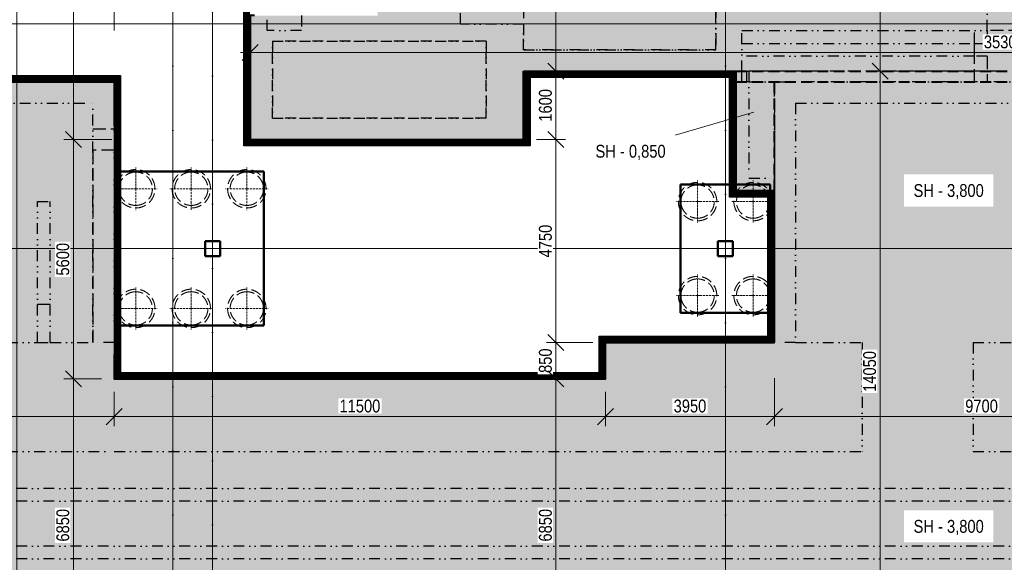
# Model space of a CAD drawing. Header units: millimetres. Extents: x -2694 to 670324, y -147023 to 76385.
# Tile 11 of 51: x 201124 to 224169, y 21149 to 33845. Entities that reach past the tile are written whole.
import ezdxf

# ---------------------------------------------------------------- set-up
doc = ezdxf.new("R2010")
doc.units = ezdxf.units.MM
doc.header["$LTSCALE"] = 10
for name, pattern in [('A_CARA_07', [7, 5, -2]), ('Carkovana 0.5x', [0.14, 0.1, -0.04]), ('Cerchovana 2x', [0.5, 0.3, -0.1, 0, -0.1]), ('DASHDOT', [25.4, 12.7, -6.35, 0, -6.35]), ('DASHED', [19.05, 12.7, -6.35]), ('DIVIDE', [31.75, 12.7, -6.35, 0, -6.35, 0, -6.35]), ('Teckovana', [0.06, 0, -0.06]), ('Čerchovaná 20mm', [3000, 2000, -500, 0, -500])]:
    doc.linetypes.add(name, pattern=pattern)
doc.layers.get('0').update_dxf_attribs({"lineweight": 20})
doc.layers.get('Defpoints').update_dxf_attribs({"lineweight": 20})
for name, color, linetype, lineweight in [('_A_OSY_HPFM', 253, 'DASHDOT', 13), ('A_KOTY', 7, 'Continuous', 13), ('CA_NEVHRA', 43, 'A_CARA_07', 20), ('CA_ZAKLADY25', 43, 'Continuous', 20)]:
    doc.layers.add(name, color=color, linetype=linetype, lineweight=lineweight)
doc.layers.add('A_SRAFY_ZB', color=7, linetype='Continuous', lineweight=13, true_color=0xc8c8c8, transparency=0.3)
doc.layers.add('B_PUD_ZAKLAD_TENKA_PODKLADNI_BETON_A_H.I.', color=7, linetype='Continuous', lineweight=30, true_color=0x05ff44)
doc.layers.add('B_PUD_ZAKLAD_TUCNA_ZAKLAD_SPARA', color=7, linetype='Continuous', lineweight=40, true_color=0xff054b)
doc.layers.add('Rastr', color=252, linetype='Teckovana', lineweight=20, plot=False)
doc.layers.add('Standard', color=131, linetype='Continuous', lineweight=20, transparency=0.25)
doc.styles.add('KÓTY', font='ARIALN.TTF')
doc.dimstyles.new('INPROS - 150', dxfattribs={"dimscale": 150, "dimtxt": 2, "dimasz": 2.5, "dimexe": 1.5, "dimexo": 2, "dimtad": 1, "dimdec": 0, "dimrnd": 5, "dimtxsty": 'KÓTY', "dimblk": 'OBLIQUE', "dimcen": 2.5, "dimdle": 1.5, "dimadec": 0, "dimazin": 0, "dimtfac": 1, "dimtdec": 0, "dimtmove": 2, "dimatfit": 3, "dimldrblk": 'OBLIQUE', "dimfxl": 6, "dimfxlon": 1, "dimtfill": 1, "dimlwd": -1, "dimlwe": -1, "dimarcsym": 0})

# ---------------------------------------------------------------- blocks, each defined once
blk = doc.blocks.new('OSY_HPFM')
at = {"layer": '_A_OSY_HPFM', "color": 7, "linetype": 'Čerchovaná 20mm', "lineweight": 9, "ltscale": 0.05, "transparency": 33554641}
for p, q in [((204705, -1496), (204705, 75185)), ((205640, -226), (205640, 75185)), ((217640, -1496), (217640, 75185)), ((-1494, 33750), (294943, 33750)), ((-1494, 28490), (294943, 28490))]:
    blk.add_line(p, q, dxfattribs=at)
blk = doc.blocks.new('zaklady hpfm')
at = {"layer": 'CA_ZAKLADY25', "color": 8, "lineweight": 50, "true_color": 0x7b7b7b}
for p, q in [((206840, 30290), (203440, 30290)), ((203440, 30290), (203440, 26690)), ((203440, 26690), (203440, 30290)), ((203440, 30290), (206840, 30290)), ((206840, 26690), (206840, 30290)), ((206840, 30290), (206840, 26690)), ((218690, 29990), (216590, 29990)), ((216590, 29990), (216590, 26990)), ((216590, 26990), (216590, 29990)), ((216590, 29990), (218690, 29990)), ((218690, 26990), (218690, 29990)), ((218690, 29990), (218690, 26990)), ((205465, 28665), (205815, 28665)), ((205465, 28315), (205465, 28665)), ((205815, 28665), (205465, 28665)), ((205465, 28665), (205465, 28315)), ((205815, 28665), (205815, 28315)), ((205815, 28315), (205815, 28665)), ((217465, 28665), (217815, 28665)), ((217465, 28315), (217465, 28665)), ((217815, 28665), (217465, 28665)), ((217465, 28665), (217465, 28315)), ((217815, 28665), (217815, 28315)), ((217815, 28315), (217815, 28665)), ((205815, 28315), (205465, 28315)), ((205465, 28315), (205815, 28315)), ((217815, 28315), (217465, 28315)), ((217465, 28315), (217815, 28315)), ((216590, 26990), (218690, 26990)), ((218690, 26990), (216590, 26990)), ((203440, 26690), (206840, 26690)), ((206840, 26690), (203440, 26690))]:
    blk.add_line(p, q, dxfattribs=at)
blk = doc.blocks.new('rastr jirka netisk')
at = {"layer": 'Rastr', "linetype": 'Cerchovana 2x', "lineweight": 5, "transparency": 33554508}
for p, q in [((204705, 260892), (204705, 199255)), ((205640, 260892), (205640, 199255)), ((217640, 260892), (217640, 199255)), ((300474, 218998), (185603, 218998)), ((300474, 213738), (185603, 213738))]:
    blk.add_line(p, q, dxfattribs=at)
blk = doc.blocks.new('PILOTY')
at = {"layer": 'CA_NEVHRA', "color": 8, "true_color": 0x7b7b7b}
for p, q in [((203840, -171805), (203840, -171305)), ((205140, -171805), (205140, -171305)), ((206440, -171805), (206440, -171305)), ((216990, -172105), (216990, -171605)), ((218290, -172105), (218290, -171605)), ((203840, -171805), (203340, -171805)), ((203840, -171805), (203840, -172305)), ((203840, -171805), (204340, -171805)), ((205140, -171805), (204640, -171805)), ((205140, -171805), (205140, -172105)), ((205140, -171805), (205640, -171805)), ((206440, -171805), (205940, -171805)), ((206440, -171805), (206440, -172305)), ((206440, -171805), (206940, -171805)), ((205140, -172105), (205140, -172305)), ((216990, -172105), (216490, -172105)), ((216990, -172105), (216990, -172605)), ((216990, -172105), (217040, -172105)), ((217040, -172105), (217490, -172105)), ((218240, -172105), (217790, -172105)), ((218290, -172105), (218240, -172105)), ((218290, -172105), (218290, -172605)), ((218290, -172105), (218790, -172105)), ((216990, -174305), (216990, -173805)), ((218290, -174305), (218290, -173805)), ((203840, -174605), (203840, -174105)), ((205140, -174305), (205140, -174105)), ((206440, -174605), (206440, -174105)), ((205140, -174605), (205140, -174305)), ((216990, -174305), (216490, -174305)), ((216990, -174305), (217040, -174305)), ((216990, -174305), (216990, -174805)), ((217040, -174305), (217490, -174305)), ((218240, -174305), (217790, -174305)), ((218290, -174305), (218240, -174305)), ((218290, -174305), (218290, -174805)), ((218290, -174305), (218790, -174305)), ((203840, -174605), (203340, -174605)), ((203840, -174605), (203840, -175105)), ((203840, -174605), (204340, -174605)), ((205140, -174605), (204640, -174605)), ((205140, -174605), (205140, -175105)), ((205140, -174605), (205640, -174605)), ((206440, -174605), (205940, -174605)), ((206440, -174605), (206940, -174605)), ((206440, -174605), (206440, -175105))]:
    blk.add_line(p, q, dxfattribs=at)
at = {"layer": 'CA_NEVHRA', "color": 8, "ltscale": 5, "true_color": 0x7b7b7b}
for centre, radius, start, end in [((203840, -171805), 450, 0, 180), ((203840, -171805), 450, 0, 180), ((203840, -171805), 390, 90, 270), ((203840, -171805), 390, 90, 270), ((203840, -171805), 390, 270, 90), ((203840, -171805), 390, 270, 90), ((205140, -171805), 450, 0, 180), ((205140, -171805), 450, 0, 180), ((205140, -171805), 390, 90, 270), ((205140, -171805), 390, 90, 270), ((205140, -171805), 390, 270, 90), ((205140, -171805), 390, 270, 90), ((206440, -171805), 450, 0, 180), ((206440, -171805), 450, 0, 180), ((206440, -171805), 390, 90, 270), ((206440, -171805), 390, 90, 270), ((206440, -171805), 390, 270, 90), ((206440, -171805), 390, 270, 90), ((216990, -172105), 450, 0, 180), ((216990, -172105), 450, 0, 180), ((218290, -172105), 450, 0, 180), ((218290, -172105), 450, 0, 180), ((203840, -171805), 450, 180, 0), ((203840, -171805), 450, 180, 0), ((205140, -171805), 450, 180, 0), ((205140, -171805), 450, 180, 0), ((206440, -171805), 450, 180, 0), ((206440, -171805), 450, 180, 0), ((216990, -172105), 390, 90, 270), ((216990, -172105), 390, 90, 270), ((216990, -172105), 390, 270, 90), ((216990, -172105), 390, 270, 90), ((218290, -172105), 390, 90, 270), ((218290, -172105), 390, 90, 270), ((218290, -172105), 390, 270, 90), ((218290, -172105), 390, 270, 90), ((216990, -172105), 450, 180, 0), ((216990, -172105), 450, 180, 0), ((218290, -172105), 450, 180, 0), ((218290, -172105), 450, 180, 0), ((216990, -174305), 450, 0, 180), ((216990, -174305), 450, 0, 180), ((216990, -174305), 390, 90, 270), ((216990, -174305), 390, 90, 270), ((216990, -174305), 390, 270, 90), ((216990, -174305), 390, 270, 90), ((218290, -174305), 450, 0, 180), ((218290, -174305), 450, 0, 180), ((218290, -174305), 390, 90, 270), ((218290, -174305), 390, 90, 270), ((218290, -174305), 390, 270, 90), ((218290, -174305), 390, 270, 90), ((203840, -174605), 450, 0, 180), ((203840, -174605), 450, 0, 180), ((203840, -174605), 390, 90, 270), ((203840, -174605), 390, 90, 270), ((203840, -174605), 390, 270, 90), ((203840, -174605), 390, 270, 90), ((205140, -174605), 450, 0, 180), ((205140, -174605), 450, 0, 180), ((205140, -174605), 390, 90, 270), ((205140, -174605), 390, 90, 270), ((205140, -174605), 390, 270, 90), ((205140, -174605), 390, 270, 90), ((206440, -174605), 450, 0, 180), ((206440, -174605), 450, 0, 180), ((206440, -174605), 390, 90, 270), ((206440, -174605), 390, 90, 270), ((206440, -174605), 390, 270, 90), ((206440, -174605), 390, 270, 90), ((216990, -174305), 450, 180, 0), ((216990, -174305), 450, 180, 0), ((218290, -174305), 450, 180, 0), ((218290, -174305), 450, 180, 0), ((203840, -174605), 450, 180, 0), ((203840, -174605), 450, 180, 0), ((205140, -174605), 450, 180, 0), ((205140, -174605), 450, 180, 0), ((206440, -174605), 450, 180, 0), ((206440, -174605), 450, 180, 0)]:
    blk.add_arc(centre, radius, start, end, dxfattribs=at)
blk = doc.blocks.new('tvar betonu')
at = {"layer": 'Standard', "color": 13, "linetype": 'DIVIDE', "lineweight": 25, "ltscale": 2, "true_color": 0xff5252, "transparency": 33554687}
for p, q in [((223769, 33590), (223769, 36240)), ((211439, 33740), (211439, 36040)), ((212919, 36040), (212919, 33740)), ((217419, 33140), (217419, 34140)), ((217419, 34140), (217419, 33140)), ((206519, 33940), (206519, 31040)), ((206919, 33590), (206919, 33940)), ((207719, 33940), (207719, 33590)), ((212919, 33740), (211439, 33740)), ((212919, 33740), (212919, 33140)), ((212919, 33140), (212919, 33740)), ((207719, 33590), (206919, 33590)), ((218028, 32640), (218028, 33590)), ((218028, 33590), (223769, 33590)), ((223469, 33290), (223469, 33590)), ((223769, 33590), (223769, 32990)), ((207039, 31540), (207039, 33340)), ((207039, 33340), (212039, 33340)), ((207039, 33340), (207039, 31540)), ((212039, 33340), (207039, 33340)), ((212039, 33340), (212039, 31540)), ((212039, 31540), (212039, 33340)), ((218028, 33290), (223469, 33290)), ((212919, 33140), (217419, 33140)), ((217419, 33140), (212919, 33140)), ((223469, 32990), (218028, 32990)), ((223769, 32990), (223469, 32990)), ((212919, 31040), (212919, 32640)), ((218028, 32640), (212919, 32640)), ((217890, 30141), (217890, 32640)), ((218028, 32640), (218190, 32640)), ((218190, 32640), (218190, 30141)), ((202837, 32391), (194137, 32391)), ((202837, 32392), (203337, 32392)), ((203337, 32392), (203337, 26291)), ((218190, 32391), (218788, 32391)), ((218788, 30141), (218788, 32391)), ((218788, 32391), (219286, 32391)), ((227986, 32391), (219286, 32391)), ((194137, 31891), (202837, 31891)), ((202837, 26291), (202837, 31891)), ((219286, 31891), (219286, 26291)), ((219286, 31891), (227986, 31891)), ((212039, 31540), (207039, 31540)), ((207039, 31540), (212039, 31540)), ((206519, 31040), (212919, 31040)), ((217890, 29841), (217890, 30141)), ((218190, 30141), (218790, 30141)), ((218790, 30141), (218790, 29841)), ((218790, 29841), (217890, 29841)), ((218788, 26291), (218788, 29841)), ((201537, 26291), (201537, 29592)), ((201537, 29592), (201837, 29592)), ((201837, 26291), (201837, 29592)), ((198287, 26291), (201537, 26291)), ((201537, 26291), (201837, 26291)), ((201837, 26291), (202837, 26291)), ((203337, 26291), (202837, 26291)), ((203337, 26291), (203337, 25441)), ((214837, 26291), (214837, 25441)), ((214837, 26291), (218788, 26291)), ((219286, 26291), (218788, 26291)), ((219286, 26291), (220840, 26291)), ((220840, 26291), (220840, 23741)), ((223440, 26291), (223440, 23741)), ((223440, 26291), (226686, 26291)), ((214837, 25441), (203337, 25441)), ((198287, 23741), (203337, 23741)), ((203337, 23741), (214837, 23741)), ((214837, 23741), (220840, 23741)), ((223440, 23741), (228486, 23741)), ((287051, 22877), (193605, 22877)), ((287051, 22577), (193605, 22577)), ((287051, 21527), (193605, 21527)), ((287051, 21227), (193605, 21227))]:
    blk.add_line(p, q, dxfattribs=at)
at = {"layer": 'Standard', "color": 13, "linetype": 'Carkovana 0.5x', "lineweight": 25, "ltscale": 300, "true_color": 0xff5252, "transparency": 33554687}
for p, q in [((224569, 33590), (223769, 33590)), ((223469, 33290), (223769, 33290)), ((223469, 32990), (223469, 33290)), ((223469, 32391), (223469, 32990)), ((223769, 32990), (223769, 32391)), ((218028, 32391), (218028, 32640)), ((218135, 32640), (218135, 32391)), ((224169, 32640), (218190, 32640)), ((202837, 32391), (203337, 32391)), ((217890, 32391), (218028, 32391)), ((218190, 32391), (218028, 32391)), ((218790, 32391), (218790, 30141)), ((202837, 31291), (203337, 31291)), ((202837, 30791), (202837, 26291)), ((203337, 30791), (202837, 30791)), ((218788, 29841), (218788, 30141)), ((201537, 27191), (201837, 27191))]:
    blk.add_line(p, q, dxfattribs=at)
blk = doc.blocks.new('_Oblique')
at = {"color": 0, "linetype": 'ByBlock', "lineweight": -2}
blk.add_line((-0.5, -0.5), (0.5, 0.5), dxfattribs=at)
blk = doc.blocks.new('*D75')
at = {"layer": 'A_KOTY', "color": 0, "transparency": 16777216}
for p, q in [((193638, 25457), (193638, 24332)), ((203337, 25141), (203337, 24332)), ((193413, 24557), (203562, 24557))]:
    blk.add_line(p, q, dxfattribs=at)
at = {"layer": 'Defpoints', "color": 0, "transparency": 16777216}
for p in [(193638, 26291), (203337, 25441), (203337, 24557)]:
    blk.add_point(p, dxfattribs=at)
at = {"layer": 'A_KOTY', "color": 0, "transparency": 16777216, "xscale": 375, "yscale": 375, "zscale": 375, "rotation": 180}
blk.add_blockref('_Oblique', (193638, 24557), dxfattribs=at)
at = {"layer": 'A_KOTY', "color": 0, "transparency": 16777216, "xscale": 375, "yscale": 375, "zscale": 375}
blk.add_blockref('_Oblique', (203337, 24557), dxfattribs=at)
at = {"layer": 'A_KOTY', "color": 0, "transparency": 16777216, "insert": (198487, 24804), "char_height": 300, "attachment_point": 5, "style": 'KÓTY', "bg_fill": 3, "box_fill_scale": 1.1, "bg_fill_color": 256, "bg_fill_true_color": 13158600, "bg_fill_transparency": 0}
blk.add_mtext('9700', dxfattribs=at)
blk = doc.blocks.new('*D77')
at = {"layer": 'A_KOTY', "color": 0, "transparency": 16777216}
for p, q in [((203337, 25141), (203337, 24332)), ((214837, 25141), (214837, 24332)), ((203112, 24557), (215062, 24557))]:
    blk.add_line(p, q, dxfattribs=at)
at = {"layer": 'Defpoints', "color": 0, "transparency": 16777216}
for p in [(203337, 25441), (214837, 25441), (214837, 24557)]:
    blk.add_point(p, dxfattribs=at)
at = {"layer": 'A_KOTY', "color": 0, "transparency": 16777216, "xscale": 375, "yscale": 375, "zscale": 375, "rotation": 180}
blk.add_blockref('_Oblique', (203337, 24557), dxfattribs=at)
at = {"layer": 'A_KOTY', "color": 0, "transparency": 16777216, "xscale": 375, "yscale": 375, "zscale": 375}
blk.add_blockref('_Oblique', (214837, 24557), dxfattribs=at)
at = {"layer": 'A_KOTY', "color": 0, "transparency": 16777216, "insert": (209087, 24804), "char_height": 300, "attachment_point": 5, "style": 'KÓTY', "bg_fill": 3, "box_fill_scale": 1.1, "bg_fill_color": 256, "bg_fill_true_color": 13158600, "bg_fill_transparency": 0}
blk.add_mtext('11500', dxfattribs=at)
blk = doc.blocks.new('*D78')
at = {"layer": 'A_KOTY', "color": 0, "transparency": 16777216}
for p, q in [((218788, 25457), (218788, 24332)), ((214837, 25141), (214837, 24332)), ((214612, 24557), (219013, 24557))]:
    blk.add_line(p, q, dxfattribs=at)
at = {"layer": 'Defpoints', "color": 0, "transparency": 16777216}
for p in [(218788, 26291), (214837, 25441), (218788, 24557)]:
    blk.add_point(p, dxfattribs=at)
at = {"layer": 'A_KOTY', "color": 0, "transparency": 16777216, "xscale": 375, "yscale": 375, "zscale": 375, "rotation": 180}
blk.add_blockref('_Oblique', (214837, 24557), dxfattribs=at)
at = {"layer": 'A_KOTY', "color": 0, "transparency": 16777216, "xscale": 375, "yscale": 375, "zscale": 375}
blk.add_blockref('_Oblique', (218788, 24557), dxfattribs=at)
at = {"layer": 'A_KOTY', "color": 0, "transparency": 16777216, "insert": (216812, 24804), "char_height": 300, "attachment_point": 5, "style": 'KÓTY', "bg_fill": 3, "box_fill_scale": 1.1, "bg_fill_color": 256, "bg_fill_true_color": 13158600, "bg_fill_transparency": 0}
blk.add_mtext('3950', dxfattribs=at)
blk = doc.blocks.new('*D79')
at = {"layer": 'A_KOTY', "color": 0, "transparency": 16777216}
for p, q in [((218788, 25457), (218788, 24332)), ((228486, 25174), (228486, 24332)), ((218563, 24557), (228711, 24557))]:
    blk.add_line(p, q, dxfattribs=at)
at = {"layer": 'Defpoints', "color": 0, "transparency": 16777216}
for p in [(218788, 26291), (228486, 25474), (228486, 24557)]:
    blk.add_point(p, dxfattribs=at)
at = {"layer": 'A_KOTY', "color": 0, "transparency": 16777216, "xscale": 375, "yscale": 375, "zscale": 375, "rotation": 180}
blk.add_blockref('_Oblique', (218788, 24557), dxfattribs=at)
at = {"layer": 'A_KOTY', "color": 0, "transparency": 16777216, "xscale": 375, "yscale": 375, "zscale": 375}
blk.add_blockref('_Oblique', (228486, 24557), dxfattribs=at)
at = {"layer": 'A_KOTY', "color": 0, "transparency": 16777216, "insert": (223637, 24804), "char_height": 300, "attachment_point": 5, "style": 'KÓTY', "bg_fill": 3, "box_fill_scale": 1.1, "bg_fill_color": 256, "bg_fill_true_color": 13158600, "bg_fill_transparency": 0}
blk.add_mtext('9700', dxfattribs=at)
blk = doc.blocks.new('*D88')
at = {"layer": 'A_KOTY', "color": 0, "transparency": 16777216}
for p, q in [((202380, 30815), (202380, 59144)), ((203280, 58919), (202155, 58919)), ((203280, 31040), (202155, 31040))]:
    blk.add_line(p, q, dxfattribs=at)
at = {"layer": 'Defpoints', "color": 0, "transparency": 16777216}
for p in [(202380, 58919), (206619, 58919), (206519, 31040)]:
    blk.add_point(p, dxfattribs=at)
at = {"layer": 'A_KOTY', "color": 0, "transparency": 16777216, "xscale": 375, "yscale": 375, "zscale": 375}
for p, rotation in [((202380, 58919), 90), ((202380, 31040), 270)]:
    blk.add_blockref('_Oblique', p, dxfattribs=dict(at, rotation=rotation))
at = {"layer": 'A_KOTY', "color": 0, "transparency": 16777216, "insert": (202134, 44979), "char_height": 300, "attachment_point": 5, "rotation": 90, "style": 'KÓTY', "bg_fill": 3, "box_fill_scale": 1.1, "bg_fill_color": 256, "bg_fill_true_color": 13158600, "bg_fill_transparency": 0}
blk.add_mtext('27880', dxfattribs=at)
blk = doc.blocks.new('*D89')
at = {"layer": 'A_KOTY', "color": 0, "transparency": 16777216}
for p, q in [((202380, 31265), (202380, 25216)), ((203280, 31040), (202155, 31040)), ((203037, 25441), (202155, 25441))]:
    blk.add_line(p, q, dxfattribs=at)
at = {"layer": 'Defpoints', "color": 0, "transparency": 16777216}
for p in [(206519, 31040), (202380, 25441), (203337, 25441)]:
    blk.add_point(p, dxfattribs=at)
at = {"layer": 'A_KOTY', "color": 0, "transparency": 16777216, "xscale": 375, "yscale": 375, "zscale": 375}
for p, rotation in [((202380, 31040), 90), ((202380, 25441), 270)]:
    blk.add_blockref('_Oblique', p, dxfattribs=dict(at, rotation=rotation))
at = {"layer": 'A_KOTY', "color": 0, "transparency": 16777216, "insert": (202134, 28240), "char_height": 300, "attachment_point": 5, "rotation": 90, "style": 'KÓTY', "bg_fill": 3, "box_fill_scale": 1.1, "bg_fill_color": 256, "bg_fill_true_color": 13158600, "bg_fill_transparency": 0}
blk.add_mtext('5600', dxfattribs=at)
blk = doc.blocks.new('*D111')
at = {"layer": 'A_KOTY', "color": 0, "transparency": 16777216}
for p, q in [((213676, 37925), (213676, 32415)), ((213676, 37700), (213901, 37700)), ((213219, 32640), (213901, 32640))]:
    blk.add_line(p, q, dxfattribs=at)
at = {"layer": 'Defpoints', "color": 0, "transparency": 16777216}
for p in [(213676, 37700), (212919, 32640), (213676, 32640)]:
    blk.add_point(p, dxfattribs=at)
at = {"layer": 'A_KOTY', "color": 0, "transparency": 16777216, "xscale": 375, "yscale": 375, "zscale": 375}
for p, rotation in [((213676, 37700), 90), ((213676, 32640), 270)]:
    blk.add_blockref('_Oblique', p, dxfattribs=dict(at, rotation=rotation))
at = {"layer": 'A_KOTY', "color": 0, "transparency": 16777216, "insert": (213429, 35170), "char_height": 300, "attachment_point": 5, "rotation": 90, "style": 'KÓTY', "bg_fill": 3, "box_fill_scale": 1.1, "bg_fill_color": 256, "bg_fill_true_color": 13158600, "bg_fill_transparency": 0}
blk.add_mtext('5060', dxfattribs=at)
blk = doc.blocks.new('*D112')
at = {"layer": 'A_KOTY', "color": 0, "transparency": 16777216}
for p, q in [((213676, 32865), (213676, 30815)), ((213219, 32640), (213901, 32640)), ((213219, 31040), (213901, 31040))]:
    blk.add_line(p, q, dxfattribs=at)
at = {"layer": 'Defpoints', "color": 0, "transparency": 16777216}
for p in [(212919, 32640), (212919, 31040), (213676, 31040)]:
    blk.add_point(p, dxfattribs=at)
at = {"layer": 'A_KOTY', "color": 0, "transparency": 16777216, "xscale": 375, "yscale": 375, "zscale": 375}
for p, rotation in [((213676, 32640), 90), ((213676, 31040), 270)]:
    blk.add_blockref('_Oblique', p, dxfattribs=dict(at, rotation=rotation))
at = {"layer": 'A_KOTY', "color": 0, "transparency": 16777216, "insert": (213429, 31840), "char_height": 300, "attachment_point": 5, "rotation": 90, "style": 'KÓTY', "bg_fill": 3, "box_fill_scale": 1.1, "bg_fill_color": 256, "bg_fill_true_color": 13158600, "bg_fill_transparency": 0}
blk.add_mtext('1600', dxfattribs=at)
blk = doc.blocks.new('*D113')
at = {"layer": 'A_KOTY', "color": 0, "transparency": 16777216}
for p, q in [((213676, 31265), (213676, 26066)), ((213219, 31040), (213901, 31040)), ((214537, 26291), (213451, 26291))]:
    blk.add_line(p, q, dxfattribs=at)
at = {"layer": 'Defpoints', "color": 0, "transparency": 16777216}
for p in [(212919, 31040), (213676, 26291), (214837, 26291)]:
    blk.add_point(p, dxfattribs=at)
at = {"layer": 'A_KOTY', "color": 0, "transparency": 16777216, "xscale": 375, "yscale": 375, "zscale": 375}
for p, rotation in [((213676, 31040), 90), ((213676, 26291), 270)]:
    blk.add_blockref('_Oblique', p, dxfattribs=dict(at, rotation=rotation))
at = {"layer": 'A_KOTY', "color": 0, "transparency": 16777216, "insert": (213429, 28665), "char_height": 300, "attachment_point": 5, "rotation": 90, "style": 'KÓTY', "bg_fill": 3, "box_fill_scale": 1.1, "bg_fill_color": 256, "bg_fill_true_color": 13158600, "bg_fill_transparency": 0}
blk.add_mtext('4750', dxfattribs=at)
blk = doc.blocks.new('*D114')
at = {"layer": 'A_KOTY', "color": 0, "transparency": 16777216}
for p, q in [((213676, 26516), (213676, 25216)), ((214537, 26291), (213451, 26291)), ((214537, 25441), (213451, 25441))]:
    blk.add_line(p, q, dxfattribs=at)
at = {"layer": 'Defpoints', "color": 0, "transparency": 16777216}
for p in [(214837, 26291), (213676, 25441), (214837, 25441)]:
    blk.add_point(p, dxfattribs=at)
at = {"layer": 'A_KOTY', "color": 0, "transparency": 16777216, "xscale": 375, "yscale": 375, "zscale": 375}
for p, rotation in [((213676, 26291), 90), ((213676, 25441), 270)]:
    blk.add_blockref('_Oblique', p, dxfattribs=dict(at, rotation=rotation))
at = {"layer": 'A_KOTY', "color": 0, "transparency": 16777216, "insert": (213429, 25866), "char_height": 300, "attachment_point": 5, "rotation": 90, "style": 'KÓTY', "bg_fill": 3, "box_fill_scale": 1.1, "bg_fill_color": 256, "bg_fill_true_color": 13158600, "bg_fill_transparency": 0}
blk.add_mtext('850', dxfattribs=at)
blk = doc.blocks.new('*D115')
at = {"layer": 'A_KOTY', "color": 0, "transparency": 16777216}
for p, q in [((213676, 25666), (213676, 18366)), ((214537, 25441), (213451, 25441)), ((214576, 18591), (213451, 18591))]:
    blk.add_line(p, q, dxfattribs=at)
at = {"layer": 'Defpoints', "color": 0, "transparency": 16777216}
for p in [(214837, 25441), (213676, 18591), (217640, 18591)]:
    blk.add_point(p, dxfattribs=at)
at = {"layer": 'A_KOTY', "color": 0, "transparency": 16777216, "xscale": 375, "yscale": 375, "zscale": 375}
for p, rotation in [((213676, 25441), 90), ((213676, 18591), 270)]:
    blk.add_blockref('_Oblique', p, dxfattribs=dict(at, rotation=rotation))
at = {"layer": 'A_KOTY', "color": 0, "transparency": 16777216, "insert": (213429, 22016), "char_height": 300, "attachment_point": 5, "rotation": 90, "style": 'KÓTY', "bg_fill": 3, "box_fill_scale": 1.1, "bg_fill_color": 256, "bg_fill_true_color": 13158600, "bg_fill_transparency": 0}
blk.add_mtext('6850', dxfattribs=at)
blk = doc.blocks.new('*D146')
at = {"layer": 'A_KOTY', "color": 0, "transparency": 16777216}
for p, q in [((206519, 32176), (206519, 33301)), ((241819, 32176), (241819, 33301)), ((206294, 33076), (242044, 33076))]:
    blk.add_line(p, q, dxfattribs=at)
at = {"layer": 'Defpoints', "color": 0, "transparency": 16777216}
for p in [(241819, 33076), (206519, 31040), (241819, 31040)]:
    blk.add_point(p, dxfattribs=at)
at = {"layer": 'A_KOTY', "color": 0, "transparency": 16777216, "xscale": 375, "yscale": 375, "zscale": 375, "rotation": 180}
blk.add_blockref('_Oblique', (206519, 33076), dxfattribs=at)
at = {"layer": 'A_KOTY', "color": 0, "transparency": 16777216, "xscale": 375, "yscale": 375, "zscale": 375}
blk.add_blockref('_Oblique', (241819, 33076), dxfattribs=at)
at = {"layer": 'A_KOTY', "color": 0, "transparency": 16777216, "insert": (224169, 33323), "char_height": 300, "attachment_point": 5, "style": 'KÓTY', "bg_fill": 3, "box_fill_scale": 1.1, "bg_fill_color": 256, "bg_fill_true_color": 13158600, "bg_fill_transparency": 0}
blk.add_mtext('35300', dxfattribs=at)
blk = doc.blocks.new('*D158')
at = {"layer": 'A_KOTY', "color": 0, "transparency": 16777216}
for p, q in [((221265, 37925), (221265, 32415)), ((222165, 37700), (221040, 37700)), ((222165, 32640), (221040, 32640))]:
    blk.add_line(p, q, dxfattribs=at)
at = {"layer": 'Defpoints', "color": 0, "transparency": 16777216}
for p in [(222619, 37700), (221265, 32640), (223639, 32640)]:
    blk.add_point(p, dxfattribs=at)
at = {"layer": 'A_KOTY', "color": 0, "transparency": 16777216, "xscale": 375, "yscale": 375, "zscale": 375}
for p, rotation in [((221265, 37700), 90), ((221265, 32640), 270)]:
    blk.add_blockref('_Oblique', p, dxfattribs=dict(at, rotation=rotation))
at = {"layer": 'A_KOTY', "color": 0, "transparency": 16777216, "insert": (221018, 35170), "char_height": 300, "attachment_point": 5, "rotation": 90, "style": 'KÓTY', "bg_fill": 3, "box_fill_scale": 1.1, "bg_fill_color": 256, "bg_fill_true_color": 13158600, "bg_fill_transparency": 0}
blk.add_mtext('5060', dxfattribs=at)
blk = doc.blocks.new('*D159')
at = {"layer": 'A_KOTY', "color": 0, "transparency": 16777216}
for p, q in [((221265, 32865), (221265, 18366)), ((222165, 32640), (221040, 32640)), ((222165, 18591), (221040, 18591))]:
    blk.add_line(p, q, dxfattribs=at)
at = {"layer": 'Defpoints', "color": 0, "transparency": 16777216}
for p in [(223639, 32640), (221265, 18591), (224241, 18591)]:
    blk.add_point(p, dxfattribs=at)
at = {"layer": 'A_KOTY', "color": 0, "transparency": 16777216, "xscale": 375, "yscale": 375, "zscale": 375}
for p, rotation in [((221265, 32640), 90), ((221265, 18591), 270)]:
    blk.add_blockref('_Oblique', p, dxfattribs=dict(at, rotation=rotation))
at = {"layer": 'A_KOTY', "color": 0, "transparency": 16777216, "insert": (221018, 25615), "char_height": 300, "attachment_point": 5, "rotation": 90, "style": 'KÓTY', "bg_fill": 3, "box_fill_scale": 1.1, "bg_fill_color": 256, "bg_fill_true_color": 13158600, "bg_fill_transparency": 0}
blk.add_mtext('14050', dxfattribs=at)
blk = doc.blocks.new('*D167')
at = {"layer": 'A_KOTY', "color": 0, "transparency": 16777216}
for p, q in [((202380, 25666), (202380, 18366)), ((203037, 25441), (202155, 25441)), ((203280, 18591), (202155, 18591))]:
    blk.add_line(p, q, dxfattribs=at)
at = {"layer": 'Defpoints', "color": 0, "transparency": 16777216}
for p in [(203337, 25441), (202380, 18591), (204705, 18591)]:
    blk.add_point(p, dxfattribs=at)
at = {"layer": 'A_KOTY', "color": 0, "transparency": 16777216, "xscale": 375, "yscale": 375, "zscale": 375}
for p, rotation in [((202380, 25441), 90), ((202380, 18591), 270)]:
    blk.add_blockref('_Oblique', p, dxfattribs=dict(at, rotation=rotation))
at = {"layer": 'A_KOTY', "color": 0, "transparency": 16777216, "insert": (202134, 22016), "char_height": 300, "attachment_point": 5, "rotation": 90, "style": 'KÓTY', "bg_fill": 3, "box_fill_scale": 1.1, "bg_fill_color": 256, "bg_fill_true_color": 13158600, "bg_fill_transparency": 0}
blk.add_mtext('6850', dxfattribs=at)
blk = doc.blocks.new('*D234')
at = {"layer": 'A_KOTY', "color": 0, "transparency": 16777216}
for p, q in [((201059, 18366), (201059, 61245)), ((201959, 61020), (200834, 61020)), ((201959, 18591), (200834, 18591))]:
    blk.add_line(p, q, dxfattribs=at)
at = {"layer": 'Defpoints', "color": 0, "transparency": 16777216}
for p in [(201059, 61020), (202380, 61020), (202718, 18591)]:
    blk.add_point(p, dxfattribs=at)
at = {"layer": 'A_KOTY', "color": 0, "transparency": 16777216, "xscale": 375, "yscale": 375, "zscale": 375}
for p, rotation in [((201059, 61020), 90), ((201059, 18591), 270)]:
    blk.add_blockref('_Oblique', p, dxfattribs=dict(at, rotation=rotation))
at = {"layer": 'A_KOTY', "color": 0, "transparency": 16777216, "insert": (200813, 39805), "char_height": 300, "attachment_point": 5, "rotation": 90, "style": 'KÓTY', "bg_fill": 3, "box_fill_scale": 1.1, "bg_fill_color": 256, "bg_fill_true_color": 13158600, "bg_fill_transparency": 0}
blk.add_mtext('42430', dxfattribs=at)
blk = doc.blocks.new('*D240')
at = {"layer": 'A_KOTY', "color": 0, "transparency": 16777216}
for p, q in [((193638, 33592), (193638, 34717)), ((203337, 33592), (203337, 34717)), ((193413, 34492), (203562, 34492))]:
    blk.add_line(p, q, dxfattribs=at)
at = {"layer": 'Defpoints', "color": 0, "transparency": 16777216}
for p in [(203337, 34492), (193638, 32391), (203337, 32391)]:
    blk.add_point(p, dxfattribs=at)
at = {"layer": 'A_KOTY', "color": 0, "transparency": 16777216, "xscale": 375, "yscale": 375, "zscale": 375, "rotation": 180}
blk.add_blockref('_Oblique', (193638, 34492), dxfattribs=at)
at = {"layer": 'A_KOTY', "color": 0, "transparency": 16777216, "xscale": 375, "yscale": 375, "zscale": 375}
blk.add_blockref('_Oblique', (203337, 34492), dxfattribs=at)
at = {"layer": 'A_KOTY', "color": 0, "transparency": 16777216, "insert": (198487, 34739), "char_height": 300, "attachment_point": 5, "style": 'KÓTY', "bg_fill": 3, "box_fill_scale": 1.1, "bg_fill_color": 256, "bg_fill_true_color": 13158600, "bg_fill_transparency": 0}
blk.add_mtext('9700', dxfattribs=at)
blk = doc.blocks.new('*D242')
at = {"layer": 'A_KOTY', "color": 0, "transparency": 16777216}
for p, q in [((203337, 33592), (203337, 34717)), ((206519, 34240), (206519, 34717)), ((203112, 34492), (206744, 34492))]:
    blk.add_line(p, q, dxfattribs=at)
at = {"layer": 'Defpoints', "color": 0, "transparency": 16777216}
for p in [(206519, 34492), (206519, 33940), (203337, 32391)]:
    blk.add_point(p, dxfattribs=at)
at = {"layer": 'A_KOTY', "color": 0, "transparency": 16777216, "xscale": 375, "yscale": 375, "zscale": 375, "rotation": 180}
blk.add_blockref('_Oblique', (203337, 34492), dxfattribs=at)
at = {"layer": 'A_KOTY', "color": 0, "transparency": 16777216, "xscale": 375, "yscale": 375, "zscale": 375}
blk.add_blockref('_Oblique', (206519, 34492), dxfattribs=at)
at = {"layer": 'A_KOTY', "color": 0, "transparency": 16777216, "insert": (204928, 34739), "char_height": 300, "attachment_point": 5, "style": 'KÓTY', "bg_fill": 3, "box_fill_scale": 1.1, "bg_fill_color": 256, "bg_fill_true_color": 13158600, "bg_fill_transparency": 0}
blk.add_mtext('3185', dxfattribs=at)

msp = doc.modelspace()

# ---------------------------------------------------------------- hatches: boundary and pattern name
at = {"layer": 'A_SRAFY_ZB', "linetype": 'Continuous', "lineweight": -3}
for points in [[(238834.5, 36190), (238834.5, 37390), (238834.5, 37700), (235582, 37700), (230757, 37700), (224719.5, 37700), (224719.5, 37240), (222619.5, 37240), (222619.5, 37700), (217582, 37700), (212757, 37700), (209504.5, 37700), (209504.5, 37395), (209504.5, 36190), (209504.5, 33940), (208019.5, 33940), (206619.5, 33940), (206519.5, 33940), (206519.5, 31040), (212919.5, 31040), (212919.5, 32640), (217890, 32640), (229388.6, 32640), (235419.5, 32640), (235419.5, 31040), (241819.5, 31040), (241819.5, 33940), (241669.5, 33940), (240319.5, 33940), (238834.5, 33940)], [(288555, 25440.8), (276488.6, 25440.8), (276488.6, 26889.9), (276488.6, 29840), (276490.9, 32640), (266790, 32640), (266790, 29840.8), (266788.4, 26290), (263590.5, 26290.8), (263590.5, 25440.8), (252488.6, 25440.8), (252488.6, 32390), (242790, 32389.1), (242790, 26289.1), (239740, 26290.8), (239740, 25440.8), (228486.2, 25474.4), (228488.6, 26290.8), (228490, 29840), (228488.6, 32390.8), (218790, 32390.8), (218790, 29840.8), (218787.5, 26290.8), (214836.5, 26290.8), (214836.5, 25440.8), (203336.5, 25440.8), (203340, 26590.3), (203340, 30390.3), (203336.5, 32391.6), (193638, 32390.8), (193638, 26290.8), (189786.5, 26290.8), (189786.5, 23740.8), (192105, 23740.8), (192105, 18590.8), (288555, 18590.8)]]:
    msp.add_hatch(color=256, dxfattribs=at).paths.add_polyline_path(points)
h = msp.add_hatch(color=256, dxfattribs=at)
h.paths.add_polyline_path([(218790, 32390.8), (217890, 32390.8), (217890, 29840.8), (218790, 29840.8)])
h.paths.add_polyline_path([(229388.6, 32640), (217890, 32640), (217890, 32390.8), (229388.6, 32390.8)])
h.paths.add_polyline_path([(229388.6, 32390.8), (228488.6, 32390.8), (228488.6, 29840), (229388.6, 29840)])

# ---------------------------------------------------------------- linework, layer by layer
at = {"layer": 'A_KOTY'}
msp.add_lwpolyline([(216464.3, 31141.7), (218308.7, 31679)], dxfattribs=at)
at = {"layer": 'B_PUD_ZAKLAD_TENKA_PODKLADNI_BETON_A_H.I.', "transparency": 33554559, "const_width": 140}
msp.add_lwpolyline([(193488, 32465.8), (203411.5, 32465.8), (203411.5, 25515.8), (214761.5, 25515.8), (214761.5, 26365.8), (218712.5, 26363), (218712.5, 29765.8), (217815, 29765.8), (217815, 32565), (212994.5, 32565), (212994.5, 30965), (206444.5, 30965), (206444.5, 34090)], dxfattribs=at)
at = {"layer": 'B_PUD_ZAKLAD_TENKA_PODKLADNI_BETON_A_H.I.'}
msp.add_lwpolyline([(193488, 32540.8), (203486.5, 32540.8), (203486.5, 25590.8), (214686.5, 25590.8), (214686.5, 26440.9), (218637.5, 26438.1), (218637.5, 29690.8), (217740, 29690.8), (217740, 32490), (213069.5, 32490), (213069.5, 30890), (206369.5, 30890), (206369.5, 34090)], dxfattribs=at)
at = {"layer": 'B_PUD_ZAKLAD_TUCNA_ZAKLAD_SPARA'}
for points in [[(206619.5, 33940), (206519.5, 33940), (206519.5, 31040), (212919.5, 31040), (212919.5, 32640)], [(212919.5, 32640), (217890, 32640)], [(217890, 32390.8), (217890, 32640)], [(193638, 32390.8), (203336.5, 32391.6), (203340, 30390.3)], [(218787.5, 26290.8), (218790, 29840.8), (217890, 29840.8), (217890, 32390.8)], [(203340, 30390.3), (203340, 26590.3)], [(203340, 26590.3), (203336.5, 25440.8), (214836.5, 25440.8), (214836.5, 26290.8), (218787.5, 26290.8)]]:
    msp.add_lwpolyline(points, dxfattribs=at)
at = {"layer": 'B_PUD_ZAKLAD_TUCNA_ZAKLAD_SPARA', "linetype": 'DASHED', "ltscale": 2}
for points in [[(217890, 32640), (229388.6, 32640)], [(217890, 32390.8), (229388.6, 32390.8)], [(218790, 29840.8), (218790, 32390.8)]]:
    msp.add_lwpolyline(points, dxfattribs=at)

# ---------------------------------------------------------------- block references
at = {"layer": '_A_OSY_HPFM'}
msp.add_blockref('OSY_HPFM', (0, 0), dxfattribs=at)
at = {"layer": 'CA_NEVHRA'}
msp.add_blockref('PILOTY', (0, 201694.5), dxfattribs=at)
at = {"layer": 'CA_ZAKLADY25'}
msp.add_blockref('zaklady hpfm', (0, 0), dxfattribs=at)
at = {"layer": 'Rastr'}
msp.add_blockref('rastr jirka netisk', (0, -185247.8), dxfattribs=at)
at = {"layer": 'Standard', "color": 2}
msp.add_blockref('tvar betonu', (0, 0), dxfattribs=at)

# ---------------------------------------------------------------- next in the draw order: texts
at = {"layer": 'A_KOTY', "lineweight": 25, "transparency": 33554687, "char_height": 300, "attachment_point": 5, "style": 'KÓTY', "bg_fill": 3, "box_fill_scale": 1.75, "bg_fill_color": 256, "bg_fill_transparency": 0}
for s, insert in [('SH - 0,850', (215421.5, 30738.8)), ('SH - 3,800', (222867.5, 29820.6)), ('SH - 3,800', (222867.5, 21962.4))]:
    msp.add_mtext(s, dxfattribs=dict(at, insert=insert))

# ---------------------------------------------------------------- next in the draw order: dimensions: what is measured, and where the dimension line sits
at = {"layer": 'A_KOTY'}
for base, p1, p2, picture, middle in [((202380.4, 58919), (206519.5, 31040), (206619.5, 58919), '*D88', (202133.5, 44979.5)), ((213675.9, 32640), (213675.9, 37700), (212919.5, 32640), '*D111', (213429, 35170))]:
    dim = msp.add_linear_dim(base=base, p1=p1, p2=p2, angle=90, dimstyle='INPROS - 150', dxfattribs=at)
    dim.commit()
    dim.dimension.update_dxf_attribs({"geometry": picture, "text_midpoint": middle})
dim = msp.add_linear_dim(base=(203336.5373, 24556.6406), p1=(193637.9741, 26290.7934), p2=(203336.5373, 25440.7934), dimstyle='INPROS - 150', dxfattribs=at)
dim.commit()
dim.dimension.update_dxf_attribs({"geometry": '*D75', "text_midpoint": (198487.2557, 24803.5625)})

# ---------------------------------------------------------------- next in the draw order: dimensions: what is measured, and where the dimension line sits
dim = msp.add_linear_dim(base=(213675.9, 31040), p1=(212919.5, 32640), p2=(212919.5, 31040), angle=90, dimstyle='INPROS - 150', dxfattribs=at)
dim.commit()
dim.dimension.update_dxf_attribs({"geometry": '*D112', "text_midpoint": (213429, 31840)})
dim = msp.add_linear_dim(base=(214836.5, 24556.6), p1=(203336.5, 25440.8), p2=(214836.5, 25440.8), dimstyle='INPROS - 150', dxfattribs=at)
dim.commit()
dim.dimension.update_dxf_attribs({"geometry": '*D77', "text_midpoint": (209086.5, 24803.6)})

# ---------------------------------------------------------------- next in the draw order: dimensions: what is measured, and where the dimension line sits
dim = msp.add_linear_dim(base=(202380.4, 25440.8), p1=(206519.5, 31040), p2=(203336.5, 25440.8), angle=90, dimstyle='INPROS - 150', dxfattribs=at)
dim.commit()
dim.dimension.update_dxf_attribs({"geometry": '*D89', "text_midpoint": (202133.5, 28240.4)})
dim = msp.add_linear_dim(base=(218787.5, 24556.6), p1=(214836.5, 25440.8), p2=(218787.5, 26290.8), dimstyle='INPROS - 150', dxfattribs=at)
dim.commit()
dim.dimension.update_dxf_attribs({"geometry": '*D78', "text_midpoint": (216812, 24803.6)})

# ---------------------------------------------------------------- next in the draw order: dimensions: what is measured, and where the dimension line sits
for base, p1, p2, picture, middle in [((213675.9, 26290.8), (212919.5, 31040), (214836.5, 26290.8), '*D113', (213429, 28665.4)), ((202380.4, 18590.8), (203336.5, 25440.8), (204705, 18590.8), '*D167', (202133.5, 22015.8))]:
    dim = msp.add_linear_dim(base=base, p1=p1, p2=p2, angle=90, dimstyle='INPROS - 150', dxfattribs=at)
    dim.commit()
    dim.dimension.update_dxf_attribs({"geometry": picture, "text_midpoint": middle})
dim = msp.add_linear_dim(base=(228486.2, 24556.6), p1=(218787.5, 26290.8), p2=(228486.2, 25474.4), dimstyle='INPROS - 150', dxfattribs=at)
dim.commit()
dim.dimension.update_dxf_attribs({"geometry": '*D79', "text_midpoint": (223636.8, 24803.6)})

# ---------------------------------------------------------------- next in the draw order: dimensions: what is measured, and where the dimension line sits
for base, p1, p2, picture, middle in [((201059.5, 61020), (202717.9, 18590.8), (202380.4, 61020), '*D234', (200812.6, 39805.4)), ((213675.9, 25440.8), (214836.5, 26290.8), (214836.5, 25440.8), '*D114', (213429, 25865.8))]:
    dim = msp.add_linear_dim(base=base, p1=p1, p2=p2, angle=90, dimstyle='INPROS - 150', dxfattribs=at)
    dim.commit()
    dim.dimension.update_dxf_attribs({"geometry": picture, "text_midpoint": middle})
dim = msp.add_linear_dim(base=(241819.5, 33075.7), p1=(206519.5, 31040), p2=(241819.5, 31040), dimstyle='INPROS - 150', dxfattribs=at)
dim.commit()
dim.dimension.update_dxf_attribs({"geometry": '*D146', "text_midpoint": (224169.5, 33322.6)})

# ---------------------------------------------------------------- next in the draw order: dimensions: what is measured, and where the dimension line sits
for base, p1, p2, picture, middle in [((221265.1, 32640), (222619.5, 37700), (223639.3, 32640), '*D158', (221018.2, 35170)), ((213675.9, 18590.8), (214836.5, 25440.8), (217640, 18590.8), '*D115', (213429, 22015.8))]:
    dim = msp.add_linear_dim(base=base, p1=p1, p2=p2, angle=90, dimstyle='INPROS - 150', dxfattribs=at)
    dim.commit()
    dim.dimension.update_dxf_attribs({"geometry": picture, "text_midpoint": middle})
dim = msp.add_linear_dim(base=(203336.5373, 34492.4667), p1=(193637.9741, 32390.7934), p2=(203336.5373, 32390.7934), dimstyle='INPROS - 150', dxfattribs=at)
dim.commit()
dim.dimension.update_dxf_attribs({"geometry": '*D240', "text_midpoint": (198487.2557, 34739.3886)})

# ---------------------------------------------------------------- next in the draw order: dimensions: what is measured, and where the dimension line sits
dim = msp.add_linear_dim(base=(206519.5, 34492.5), p1=(203336.5, 32390.8), p2=(206519.5, 33940), dimstyle='INPROS - 150', dxfattribs=at)
dim.commit()
dim.dimension.update_dxf_attribs({"geometry": '*D242', "text_midpoint": (204928, 34739.4)})
dim = msp.add_linear_dim(base=(221265.1, 18590.8), p1=(223639.3, 32640), p2=(224241.3, 18590.8), angle=90, dimstyle='INPROS - 150', dxfattribs=at)
dim.commit()
dim.dimension.update_dxf_attribs({"geometry": '*D159', "text_midpoint": (221018.2, 25615.4)})

doc.saveas('drawing.dxf')
